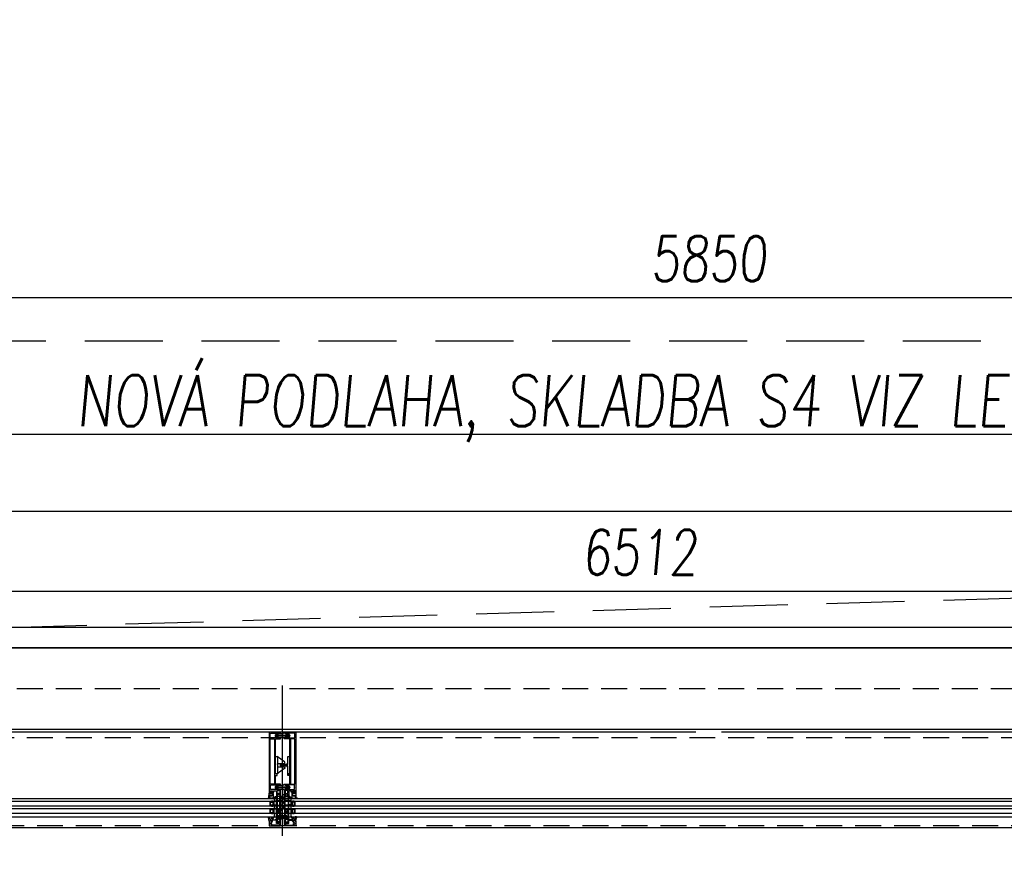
# Model space of a CAD drawing. Header units: millimetres. Extents: x 247761 to 294611, y 172579 to 236863.
# Tile 18 of 256: x 251901 to 254308, y 174538 to 176591. Entities that reach past the tile are written whole.
import ezdxf

# ---------------------------------------------------------------- set-up
doc = ezdxf.new("R2010")
doc.units = ezdxf.units.MM
doc.linetypes.add('ČÁRKOVANÁ', pattern=[19.05, 12.7, -6.35])
for name, color, linetype in [('FASÁDA DETAILNÍ', 4, 'Continuous'), ('KOTY', 7, 'Continuous'), ('KOTY 50', 7, 'Continuous'), ('NOVA', 240, 'Continuous'), ('TENKA', 4, 'Continuous')]:
    doc.layers.add(name, color=color, linetype=linetype)
doc.layers.add('PLOCHY K PRONÁJMU', color=200, linetype='Continuous', plot=False)
doc.layers.add('PLOCHY_MISTNOSTI', color=180, linetype='Continuous', plot=False)
doc.styles.add('CS-ROMANS', font='romans.shx', dxfattribs={"width": 0.75, "oblique": 5})
doc.dimstyles.new('A_KÓTA_50', dxfattribs={"dimtxt": 110, "dimasz": 2, "dimexe": 100, "dimexo": 1500, "dimgap": 40, "dimtad": 1, "dimrnd": 1, "dimdsep": 46, "dimtxsty": 'CS-ROMANS', "dimblk": 'KOT_CARA20', "dimcen": 45, "dimse1": 1, "dimse2": 1, "dimclrd": 256, "dimclre": 256, "dimclrt": 256, "dimadec": 0, "dimazin": 0, "dimtfac": 1, "dimtix": 1, "dimtmove": 2, "dimatfit": 3, "dimldrblk": 'OBLIQUE', "dimfxl": 0, "dimtolj": 1, "dimarcsym": 0})

# ---------------------------------------------------------------- blocks, each defined once
blk = doc.blocks.new('244748_a')
blk.add_lwpolyline([(8.3, -1.7, 0.082248), (6.3, -0.9, -1.09695), (6.9, -0.1, -0.315353), (11.3, -5.2, -0.480529), (10.9, -5.6), (4.3, -5.6), (4.1, -5.5), (-16.5, -5.5), (-16.7, -5.6), (-20.4, -5.6, 0.574019), (-21.9, -4.8), (-23, -5.4, 0.524827), (-23, -5.9), (-21.9, -6.5, 0.574021), (-20.4, -5.7), (-16.7, -5.7), (-16.5, -5.9), (4.1, -5.9), (4.3, -5.7), (10.9, -5.7, -0.480529), (11.3, -6.1, -0.326229), (6.9, -11.1, -1.09695), (6.3, -10.3, 0.081457), (8.3, -9.6, 0.599203), (7.5, -8.1), (5.5, -8.1, 0.198965), (5.2, -8.2), (2.2, -11.2), (0.9, -12, -0.738038), (0.5, -11.6), (0.9, -11, 1), (0.3, -10.7), (0, -11.3), (-1, -11.3, 0.619205), (-1.4, -12.1), (-1.3, -12.4, -0.808139), (-2, -13), (-3.6, -11.4, 0.198906), (-4.3, -11.2), (-15, -11.2, -0.198936), (-16.8, -10.4), (-19, -8.2, 0.198942), (-19.3, -8.1), (-20.7, -8.1, 0.500217), (-21.1, -8.7, 0.122037), (-18.5, -10.3, -1.093735), (-19.1, -11.1, -0.240768), (-23.7, -6.1, -0.106226), (-23.7, -5.2, -0.256232), (-19, -0.1, -1.093735), (-18.4, -0.9, 0.116856), (-21.1, -2.6, 0.500217), (-20.7, -3.3), (-19.3, -3.3, 0.198942), (-19, -3.1), (-16.8, -0.9, -0.198936), (-15, -0.2), (-4.3, -0.2, 0.198907), (-3.6, 0.1), (-2, 1.7, -0.808139), (-1.3, 1.1), (-1.4, 0.8, 0.619205), (-1, 0), (0, 0), (0.3, -0.6, 1), (0.9, -0.3), (0.5, 0.3, -0.738038), (0.9, 0.7), (2.2, -0.2), (5.2, -3.1, 0.198965), (5.5, -3.3), (7.5, -3.3, 0.599203)], format="xyb", close=True)
blk = doc.blocks.new('236134_0100_s_v')
for points in [[(22.8, -23), (22.8, -5), (42, -5, 0.414214), (43, -4), (43, -1, 0.414214), (42, 0), (1, 0, 0.414214), (0, -1), (0, -4, 0.414214), (1, -5), (20.2, -5), (20.2, -23)], [(15, -5, -0.414214), (19, -9), (19, -16.6, 0.165764), (19.5, -23), (23.5, -23, 0.165764), (24, -16.6), (24, -9, -0.414214), (28, -5)]]:
    blk.add_lwpolyline(points, format="xyb")
blk = doc.blocks.new('236134_0200_s_v')
blk.add_lwpolyline([(42, 5), (1, 5, 0.414214), (0, 4), (0, 1, 0.414214), (1, 0), (42, 0, 0.414214), (43, 1), (43, 4, 0.414214)], format="xyb", close=True)
for points in [[(19.6, 5, -0.41166), (17.6, 7), (17.4, 22.2, 0.344217), (17.1, 22.7), (16, 23), (14, 23, 0.240828), (13.2, 22.6), (0.2, 4.6)], [(23.4, 5, 0.41166), (25.4, 7), (25.6, 22.2, -0.344217), (25.9, 22.7), (27, 23), (29, 23, -0.240828), (29.8, 22.6), (42.8, 4.6)]]:
    blk.add_lwpolyline(points, format="xyb")
blk = doc.blocks.new('284336')
for points in [[(-0.7, -9.6), (-10, -9.6, 0.414511), (-10.5, -10.1), (-10.5, -15.5, -1), (-11.7, -15.5), (-11.7, -9.6), (-12.7, -8.9, -0.668884), (-12.6, -8.2), (-12, -8, 0.766384), (-12, -7.2), (-12.6, -7, -0.76831), (-12.6, -6.2), (-12, -6, 0.766384), (-12, -5.2), (-12.6, -5, -0.76831), (-12.6, -4.2), (-12, -4, 0.766384), (-12, -3.2), (-12.6, -3, -0.877523), (-12.5, -2.2), (-12.1, -2.2, 0.698129), (-11.8, -1.5, -0.220231), (-12.9, 0.8), (-12.9, 3.5, -0.157143), (-12.8, 3.7), (-12.7, 3.4, -0.067482), (-12.5, 2.5, 0.393136), (-8.7, -1), (-6.1, -1, -0.414214), (-5.6, -1.5), (-5.6, -2.2, -0.267949), (-5.9, -2.6), (-6.4, -2.9, 0.267949), (-6.6, -3.4), (-6.6, -5.8, 0.267949), (-6.4, -6.3), (-5.9, -6.6, -0.267949), (-5.6, -7), (-5.6, -8.1, 0.414215), (-5.1, -8.6), (-0.4, -8.6), (-0.4, -9.3, -0.414212), (-0.7, -9.6)], [(-0.4, 0), (-0.4, -2, 0.990243), (-0.4, -3), (0.9, -3, 0.414214), (1.2, -2.7), (1.2, -2.6, -0.668123), (1.7, -2.4), (2.7, -3.4, -0.199004), (2.9, -3.8), (2.9, -5.4, -0.199038), (2.7, -5.8), (1.7, -6.8, -0.668191), (1.2, -6.6), (1.2, -6.5, 0.414214), (0.9, -6.2), (-0.4, -6.2, 0.990269), (-0.4, -7.2), (-0.4, -8.6), (-5.1, -8.6, -0.414215), (-5.6, -8.1), (-5.6, -7, 0.267949), (-5.8, -6.6), (-6.3, -6.3, -0.267949), (-6.6, -5.8), (-6.6, -3.4, -0.267949), (-6.3, -3), (-5.8, -2.7, 0.267949), (-5.6, -2.2), (-5.6, -1.5, 0.414214), (-6.1, -1), (-8.7, -1, -0.393156), (-12.5, 2.5, 0.067572), (-12.7, 3.4), (-12.8, 3.7, -0.637545), (-12.1, 3.5), (-11.9, 2.5, 0.344315), (-10.1, 0.9), (0, 0.4, -0.406913), (0.4, 0), (-0.4, 0)], [(1.7, -4.3, 0.414235), (1.2, -3.8), (-0.7, -3.8, 0.414214), (-1.2, -4.3), (-1.2, -4.9, 0.414214), (-0.7, -5.4), (1.2, -5.4, 0.414235), (1.7, -4.9), (1.7, -4.3)]]:
    blk.add_lwpolyline(points, format="xyb", close=True)
blk = doc.blocks.new('433270')
blk.add_lwpolyline([(1, 0, 0.414364), (0, -1), (0, -1.4, 0.255924), (0.2, -1.8, -0.547723), (0.2, -3.2, 0.255924), (0, -3.6), (0, -14.6, 0.414214), (0.3, -14.9), (1.2, -14.9, 0.414214), (1.7, -14.4), (1.7, -10.3, -0.414214), (2, -10), (6, -10, 0.414248), (7, -9), (7, -7.7, 0.414179), (6.5, -7.2), (5.7, -7.2, 0.414232), (5.4, -7.5), (5.4, -8.2, -0.414198), (5.1, -8.5), (2.8, -8.5, -0.414204), (1.8, -7.5), (1.8, -4.5, -0.147432), (2, -3.9, 0.147461), (2.4, -2.5), (2.4, -2.3, -0.414214), (2.9, -1.8), (21.9, -1.8, -0.668178), (22.2, -2.7), (22.2, -2.7, 1), (21.6, -3.3), (21.5, -3.4, 0.198912), (21.4, -3.7), (21.4, -4, 0.414214), (22.1, -4.7), (22.4, -4.7, 0.576988), (22.6, -4.3, -0.311246), (24.6, -4.3, 0.576988), (24.8, -4.7), (25.3, -4.7, -0.260065), (25.3, -6.6), (24.8, -6.6, 0.576988), (24.6, -7.1, -0.311246), (22.6, -7.1, 0.576988), (22.4, -6.6), (22.1, -6.6, 0.414214), (21.4, -7.3), (21.4, -7.6, 0.267949), (21.6, -8), (21.9, -8.2, -0.637047), (21.7, -10), (19.8, -10.7, 0.315299), (19.5, -11.2), (19.5, -11.5, 0.520567), (20.2, -12), (22.8, -11, -0.520567), (23.5, -11.5), (23.5, -12.5, 0.414062), (24, -13), (25, -13, 0.414186), (25.5, -12.5), (25.5, -11.5, -0.414182), (26, -11), (27, -11, 0.414214), (27.5, -10.5), (27.5, -0.5, 0.414214), (27, 0), (1, 0)], format="xyb", close=True)
blk = doc.blocks.new('284325')
for points in [[(0.8, -5.2, -0.560316), (0.9, -4.7), (1.9, -4.4, 0.3153), (2.1, -4.1), (2.1, -1.9, 0.451558), (1.8, -1.6), (0.9, -1.7, -0.399586), (0.6, -1.5), (0.3, -0.1, -0.415977), (0.5, 0.3, 0.024107), (6.1, 1.2, 0.076636), (9, 2.3, -0.577615), (10.8, 1.3), (10, 1.4, 0.283171), (9.1, 0.9, -0.168429), (7.1, -0.7), (5.9, -1.2, 0.315302), (5.2, -2.1), (5.2, -4.2, 0.269719), (6.8, -6.8, -0.194797), (10.2, -11.5, -0.342663), (9.2, -11.2, 0.119207), (5.4, -7.6, 0.578571), (3.6, -8.6), (3.6, -11.8, 0.176415), (6.2, -18.7, -1), (5.2, -19.5, -0.176415), (2.4, -11.8), (2.4, -8.9, 0.208286), (0.8, -5.2)], [(9, -6.7), (10.3, -8.8, -0.134555), (10.8, -10.6, -0.339795), (10.2, -11.5, 0.194788), (6.8, -6.8, -0.269736), (5.2, -4.2), (5.2, -2.1, -0.315302), (5.9, -1.2), (7.1, -0.7, 0.168429), (9.1, 0.9, -0.283167), (10, 1.4), (10.8, 1.3), (10.8, -0.7, -0.070852), (10.7, -1.3), (9.9, -3.9, -0.241839), (9.1, -4.8), (7.9, -5.2, 0.836024), (8.1, -6.2), (8.1, -6.2, -0.255349), (9, -6.7)]]:
    blk.add_lwpolyline(points, format="xyb", close=True)
blk = doc.blocks.new('288126')
for points in [[(-16.5, 0), (16.5, 0)], [(-21.4, -6.3), (-17.8, -3.7)], [(-14.7, -4.5), (-19.9, -8.3)], [(-17, -2.1), (-17, -0.5)], [(-8.8, -4.3), (-14.1, -4.3)], [(-11, -6.3), (-8.7, -4.7)], [(-4.3, -4.5), (-9.5, -8.3)], [(1.8, -4.3), (-3.7, -4.3)], [(-0.4, -6.4), (1.9, -4.7)], [(6.3, -4.5), (1.1, -8.4)], [(12.2, -4.3), (6.9, -4.3)], [(10, -6.4), (12.3, -4.7)], [(16.6, -4.6), (11.5, -8.4)], [(17, -0.5), (17, -3.8)]]:
    blk.add_lwpolyline(points)
for centre, radius, start, end in [((16.5, -0.5), 0.5, 0, 90), ((-20.6, -7.3), 1.25, 126.7059, 306.7059), ((-16.5, -0.5), 0.5, 90, 180), ((-10.2, -7.3), 1.25, 126.7059, 306.7059), ((0.4, -7.4), 1.25, 126.7059, 306.7059), ((10.8, -7.4), 1.25, 126.7059, 306.7059), ((16, -3.8), 1, 306.7059, 0)]:
    blk.add_arc(centre, radius, start, end)
at = {"extrusion": (0, 0, -1)}
for centre, radius, start, end in [((19, -2.1), 2, 180, 233.2941), ((14.1, -5.3), 1, 53.2941, 90), ((8.8, -4.5), 0.2, 90, 233.2941), ((3.7, -5.3), 1, 53.2941, 90), ((-1.8, -4.5), 0.2, 90, 233.2941), ((-6.9, -5.3), 1, 53.2941, 90), ((-12.2, -4.5), 0.2, 90, 233.2941)]:
    blk.add_arc(centre, radius, start, end, dxfattribs=at)
blk = doc.blocks.new('246426')
for points in [[(-1.8, 0.6), (-2.9, -0.4, 0.198926), (-3.2, -1.1), (-3.2, -2.3, 0.198926), (-2.9, -3), (-1.8, -4, 0.637051), (-1.5, -3.9), (-1.5, -3.4), (-0.3, -3.4, -0.41484), (0, -3.7), (0, -5.2, 0.414232), (0.5, -5.7), (2.1, -5.7, 0.071862), (2.2, -5.7, 0.157876), (3.7, -4.6, 0.360336), (3.5, 2.4, 0.964062), (2.5, 1.5, -0.403385), (2.3, -4.3, -0.190964), (2.1, -4.4), (1.7, -4.4, -0.414214), (1.2, -3.9), (1.2, 1.3, 0.414201), (0.2, 2.3), (0, 2.3), (0, 0.3, -0.414214), (-0.3, 0), (-1.5, 0), (-1.5, 0.5, 0.637051), (-1.8, 0.6)], [(-2.3, -1.4, -0.414214), (-1.9, -1), (-0.4, -1, -0.414214), (0, -1.4), (0, -2, -0.414214), (-0.4, -2.4), (-1.9, -2.4, -0.414214), (-2.3, -2), (-2.3, -1.4)]]:
    blk.add_lwpolyline(points, format="xyb", close=True)
blk = doc.blocks.new('A$C69D17D4D')
at = {"layer": 'FASÁDA DETAILNÍ'}
for p, q in [((-22101, 1224.1), (-22101, 1592.3)), ((-21090.5, 1478), (-23927.5, 1478)), ((-18190.5, 1478), (-21027.5, 1478)), ((-19125.9, 1315), (-23938.5, 1315)), ((-23938.5, 1309), (-21038.5, 1309)), ((-22121.5, 1315), (-22121.5, 1309)), ((-22080.5, 1315), (-22080.5, 1309)), ((-21038.5, 1309), (-19133.4, 1309)), ((-21038.5, 1297), (-23938.5, 1297)), ((-23938.5, 1291), (-21079.5, 1291)), ((-21038.5, 1279), (-23938.5, 1279)), ((-22121.5, 1297), (-22121.5, 1291)), ((-22121.5, 1279), (-22121.5, 1271)), ((-22116, 1297), (-22116, 1297)), ((-22116, 1291), (-22116, 1291)), ((-22080.5, 1297), (-22080.5, 1291)), ((-22080.5, 1279), (-22080.5, 1271)), ((-21079.5, 1291), (-19133.4, 1291)), ((-19133.4, 1297), (-21038.5, 1297)), ((-19133.4, 1279), (-21038.5, 1279)), ((-23938.5, 1271), (-21079.5, 1271)), ((-21079.5, 1271), (-19125.9, 1271))]:
    blk.add_line(p, q, dxfattribs=at)
for points in [[(1656, 1244), (-24924, 1244), (-24924, 24924), (1656, 24924)], [(1416, 1484), (-24684, 1484), (-24684, 24684), (1416, 24684)], [(1216, 1684), (-24484, 1684), (-24484, 24484), (1216, 24484)], [(-22131.5, 1308), (-22125.5, 1308), (-22123.5, 1306), (-22123.5, 1300), (-22125.5, 1298), (-22131.5, 1298), (-22131.5, 1302.5), (-22131, 1302.5), (-22131, 1303.5), (-22131.5, 1303.5)], [(-22130.5, 1299), (-22130.5, 1307), (-22125.9, 1307), (-22124.5, 1305.6), (-22124.5, 1300.6), (-22125.9, 1299)], [(-22070.5, 1308), (-22076.5, 1308), (-22078.5, 1306), (-22078.5, 1300), (-22076.5, 1298), (-22070.5, 1298), (-22070.5, 1302.5), (-22071, 1302.5), (-22071, 1303.5), (-22070.5, 1303.5)], [(-22071.5, 1299), (-22071.5, 1307), (-22076.1, 1307), (-22077.5, 1305.6), (-22077.5, 1300.6), (-22076.1, 1299)], [(-22131.5, 1290), (-22125.5, 1290), (-22123.5, 1288), (-22123.5, 1282), (-22125.5, 1280), (-22131.5, 1280), (-22131.5, 1284.5), (-22131, 1284.5), (-22131, 1285.5), (-22131.5, 1285.5)], [(-22130.5, 1281), (-22130.5, 1289), (-22125.9, 1289), (-22124.5, 1287.6), (-22124.5, 1282.6), (-22125.9, 1281)], [(-22070.5, 1290), (-22076.5, 1290), (-22078.5, 1288), (-22078.5, 1282), (-22076.5, 1280), (-22070.5, 1280), (-22070.5, 1284.5), (-22071, 1284.5), (-22071, 1285.5), (-22070.5, 1285.5)], [(-22071.5, 1281), (-22071.5, 1289), (-22076.1, 1289), (-22077.5, 1287.6), (-22077.5, 1282.6), (-22076.1, 1281)]]:
    blk.add_lwpolyline(points, close=True, dxfattribs=at)
at = {"layer": 'FASÁDA DETAILNÍ', "linetype": 'ČÁRKOVANÁ', "ltscale": 5}
blk.add_lwpolyline([(1651, 1249), (-24919, 1249), (-24919, 24919), (1651, 24919)], close=True, dxfattribs=at)
at = {"layer": 'FASÁDA DETAILNÍ', "color": 7, "linetype": 'ČÁRKOVANÁ', "ltscale": 5}
for points in [[(1436, 1464), (-24704, 1464), (-24704, 24704), (1436, 24704)], [(1316, 1584), (-24584, 1584), (-24584, 24584), (1316, 24584)]]:
    blk.add_lwpolyline(points, close=True, dxfattribs=at)
at = {"layer": 'FASÁDA DETAILNÍ'}
for points in [[(-22133.5, 1477), (-22133.5, 1328.5, 0.414214), (-22133, 1328), (-22131.7, 1328, 0.41422), (-22131.2, 1328.5), (-22131.2, 1329), (-22132.2, 1329), (-22132.2, 1333.5, -0.414214), (-22131.2, 1334.5), (-22126.5, 1334.5, -0.414214), (-22125.5, 1333.5), (-22125.5, 1329), (-22127.2, 1329), (-22127.2, 1328.5, 0.414201), (-22126.7, 1328), (-22124.7, 1328, 0.414214), (-22124.2, 1328.5), (-22124.2, 1330.6, -0.414214), (-22123.7, 1331.1), (-22121.9, 1331.1), (-22121.9, 1332.4), (-22123.1, 1332.4), (-22123.1, 1334.2, -0.414214), (-22122.8, 1334.5), (-22117.5, 1334.5, -0.414167), (-22116, 1333), (-22116, 1326), (-22116, 1321.9, 0.57735), (-22115.4, 1321.6), (-22114.5, 1322.1), (-22113, 1322.5, 0.488701), (-22112.9, 1322.9), (-22114.3, 1325.4), (-22114.3, 1325.8, -0.432566), (-22114.1, 1326), (-22107.8, 1326, -0.548397), (-22107.6, 1325.7), (-22108.7, 1323.3, 0.425336), (-22108.6, 1323.1), (-22106.5, 1322.3, 0.531563), (-22106, 1322.6), (-22106, 1324.7, 0.231306), (-22106.1, 1324.9, -0.306185), (-22106.2, 1325.2), (-22106, 1326), (-22106, 1336.5, 0.414214), (-22107, 1337.5), (-22107.5, 1337.5), (-22107.5, 1336.7), (-22109, 1336.7), (-22110.1, 1337.4, 0.13165), (-22110.6, 1337.5), (-22129, 1337.5, -0.414214), (-22130.5, 1339), (-22130.5, 1342.5, -0.399985), (-22130.5, 1343.5), (-22130.5, 1347.2, -0.414214), (-22129, 1348.7), (-22110.6, 1348.7, 0.13165), (-22110.1, 1348.8), (-22109, 1349.5), (-22107.5, 1349.5), (-22107.5, 1348.7), (-22107, 1348.7, 0.414214), (-22106, 1349.7), (-22106, 1350.2, 0.414214), (-22106.5, 1350.7), (-22118.1, 1350.7, -0.414214), (-22118.6, 1351.2), (-22118.6, 1358.6, -0.399985), (-22118.6, 1359.6), (-22118.6, 1371.2, -0.414214), (-22118.1, 1371.7), (-22114.5, 1371.7, 0.414214), (-22114, 1372.2), (-22114, 1375.2, 0.414214), (-22114.5, 1375.7), (-22118.1, 1375.7, -0.414214), (-22118.6, 1376.2), (-22118.6, 1383.5, -0.38324), (-22118.6, 1384.5), (-22118.6, 1410, -0.38324), (-22118.6, 1411), (-22118.6, 1426.5, -0.38324), (-22118.6, 1427.5), (-22118.6, 1453, -0.38324), (-22118.6, 1454), (-22118.6, 1461.3, -0.414214), (-22118.1, 1461.8), (-22106.5, 1461.8, 0.414214), (-22106, 1462.3), (-22106, 1462.8, 0.414214), (-22107, 1463.8), (-22107.5, 1463.8), (-22107.5, 1463), (-22109, 1463), (-22110.2, 1463.7, 0.116937), (-22110.7, 1463.8), (-22129.5, 1463.8, -0.414232), (-22131, 1465.3), (-22131, 1469, -0.399985), (-22131, 1470), (-22131, 1473.5, -0.414232), (-22129.5, 1475), (-22110.7, 1475, 0.116937), (-22110.2, 1475.1), (-22109, 1475.8), (-22107.5, 1475.8), (-22107.5, 1475), (-22107, 1475, 0.414214), (-22106, 1476), (-22106, 1477, 0.414214), (-22107, 1478), (-22132.5, 1478, 0.414214), (-22133.5, 1477)], [(-22068.5, 1477), (-22068.5, 1328.5, -0.414214), (-22069, 1328), (-22070.3, 1328, -0.41422), (-22070.8, 1328.5), (-22070.8, 1329), (-22069.8, 1329), (-22069.8, 1333.5, 0.414214), (-22070.8, 1334.5), (-22075.5, 1334.5, 0.414214), (-22076.5, 1333.5), (-22076.5, 1329), (-22074.8, 1329), (-22074.8, 1328.5, -0.414201), (-22075.3, 1328), (-22077.3, 1328, -0.414214), (-22077.8, 1328.5), (-22077.8, 1330.6, 0.414214), (-22078.3, 1331.1), (-22080.1, 1331.1), (-22080.1, 1332.4), (-22078.9, 1332.4), (-22078.9, 1334.2, 0.414214), (-22079.2, 1334.5), (-22084.5, 1334.5, 0.414167), (-22086, 1333), (-22086, 1326), (-22086, 1321.9, -0.57735), (-22086.6, 1321.6), (-22087.5, 1322.1), (-22089, 1322.5, -0.488701), (-22089.1, 1322.9), (-22087.7, 1325.4), (-22087.7, 1325.8, 0.432566), (-22087.9, 1326), (-22094.2, 1326, 0.548397), (-22094.4, 1325.7), (-22093.3, 1323.3, -0.425336), (-22093.4, 1323.1), (-22095.5, 1322.3, -0.531563), (-22096, 1322.6), (-22096, 1324.7, -0.231306), (-22095.9, 1324.9, 0.306185), (-22095.8, 1325.2), (-22096, 1326), (-22096, 1336.5, -0.414214), (-22095, 1337.5), (-22094.5, 1337.5), (-22094.5, 1336.7), (-22093, 1336.7), (-22091.9, 1337.4, -0.13165), (-22091.4, 1337.5), (-22073, 1337.5, 0.414214), (-22071.5, 1339), (-22071.5, 1342.5, 0.399985), (-22071.5, 1343.5), (-22071.5, 1347.2, 0.414214), (-22073, 1348.7), (-22091.4, 1348.7, -0.13165), (-22091.9, 1348.8), (-22093, 1349.5), (-22094.5, 1349.5), (-22094.5, 1348.7), (-22095, 1348.7, -0.414214), (-22096, 1349.7), (-22096, 1350.2, -0.414214), (-22095.5, 1350.7), (-22083.9, 1350.7, 0.414214), (-22083.4, 1351.2), (-22083.4, 1358.6, 0.399985), (-22083.4, 1359.6), (-22083.4, 1371.2, 0.414214), (-22083.9, 1371.7), (-22087.5, 1371.7, -0.414214), (-22088, 1372.2), (-22088, 1375.2, -0.414214), (-22087.5, 1375.7), (-22083.9, 1375.7, 0.414214), (-22083.4, 1376.2), (-22083.4, 1383.5, 0.38324), (-22083.4, 1384.5), (-22083.4, 1410, 0.38324), (-22083.4, 1411), (-22083.4, 1426.5, 0.38324), (-22083.4, 1427.5), (-22083.4, 1453, 0.38324), (-22083.4, 1454), (-22083.4, 1461.3, 0.414214), (-22083.9, 1461.8), (-22095.5, 1461.8, -0.414214), (-22096, 1462.3), (-22096, 1462.8, -0.414214), (-22095, 1463.8), (-22094.5, 1463.8), (-22094.5, 1463), (-22093, 1463), (-22091.8, 1463.7, -0.116937), (-22091.3, 1463.8), (-22072.5, 1463.8, 0.414232), (-22071, 1465.3), (-22071, 1469, 0.399985), (-22071, 1470), (-22071, 1473.5, 0.414232), (-22072.5, 1475), (-22091.3, 1475, -0.116937), (-22091.8, 1475.1), (-22093, 1475.8), (-22094.5, 1475.8), (-22094.5, 1475), (-22095, 1475, -0.414214), (-22096, 1476), (-22096, 1477, -0.414214), (-22095, 1478), (-22069.5, 1478, -0.414214), (-22068.5, 1477)], [(-22131.4, 1351.2), (-22131.4, 1461.3, -0.414214), (-22130.9, 1461.8), (-22121.2, 1461.8, -0.414214), (-22120.7, 1461.3), (-22120.7, 1351.2, -0.414214), (-22121.2, 1350.7), (-22130.9, 1350.7, -0.414214), (-22131.4, 1351.2)], [(-22070.6, 1351.2), (-22070.6, 1461.3, 0.414214), (-22071.1, 1461.8), (-22080.8, 1461.8, 0.414214), (-22081.3, 1461.3), (-22081.3, 1351.2, 0.414214), (-22080.8, 1350.7), (-22071.1, 1350.7, 0.414214), (-22070.6, 1351.2)], [(-22106, 1321.7), (-22106, 1309.7), (-22106, 1287.8, -0.305837), (-22106.3, 1287.4), (-22108.6, 1286.5, 0.425336), (-22108.7, 1286.2), (-22108, 1284.6, -0.543753), (-22108.7, 1283.5), (-22113.6, 1283.5, -0.578182), (-22114.1, 1284.4), (-22112.8, 1286.6, 0.488505), (-22113, 1287), (-22114.5, 1287.5), (-22115.8, 1288.2, -0.282478), (-22116, 1288.5), (-22116, 1289, 1.447009), (-22116.1, 1289.3), (-22119.1, 1289.3, -1), (-22119.1, 1290.1), (-22116.1, 1290.1, 1.447009), (-22116, 1290.5), (-22116, 1299, 1.447009), (-22116.1, 1299.3), (-22119.1, 1299.3, -1), (-22119.1, 1300.1), (-22116.1, 1300.1, 1.447009), (-22116, 1300.5), (-22116, 1309, 1.447009), (-22116.1, 1309.3), (-22119.1, 1309.3, -1), (-22119.1, 1310.1), (-22116.1, 1310.1, 1.447009), (-22116, 1310.5), (-22116, 1319, 1.447009), (-22116.1, 1319.4), (-22119.1, 1319.4, -1), (-22119.1, 1320.2), (-22116.1, 1320.2, 1.447009), (-22116, 1320.5), (-22116, 1321, -0.282478), (-22115.8, 1321.3), (-22114.5, 1322), (-22113, 1322.5, 0.488505), (-22112.8, 1322.9), (-22114.1, 1325.1, -0.578182), (-22113.6, 1326), (-22108.7, 1326, -0.543753), (-22108, 1324.9), (-22108.7, 1323.3, 0.425336), (-22108.6, 1323), (-22106.3, 1322.1, -0.305837), (-22106, 1321.7)], [(-22108.1, 1335.3, -0.414214), (-22107.6, 1334.8), (-22107.6, 1328.3, -0.414214), (-22108.1, 1327.8), (-22113.8, 1327.8, -0.414214), (-22114.3, 1328.3), (-22114.3, 1334.8, -0.414214), (-22113.8, 1335.3), (-22108.1, 1335.3)], [(-22096, 1321.7), (-22096, 1309.7), (-22096, 1287.8, 0.305837), (-22095.7, 1287.4), (-22093.4, 1286.5, -0.425336), (-22093.3, 1286.2), (-22094, 1284.6, 0.543753), (-22093.3, 1283.5), (-22088.4, 1283.5, 0.578182), (-22087.9, 1284.4), (-22089.2, 1286.6, -0.488505), (-22089, 1287), (-22087.5, 1287.5), (-22086.2, 1288.2, 0.282478), (-22086, 1288.5), (-22086, 1289, -1.447009), (-22085.9, 1289.3), (-22082.9, 1289.3, 1), (-22082.9, 1290.1), (-22085.9, 1290.1, -1.447009), (-22086, 1290.5), (-22086, 1299, -1.447009), (-22085.9, 1299.3), (-22082.9, 1299.3, 1), (-22082.9, 1300.1), (-22085.9, 1300.1, -1.447009), (-22086, 1300.5), (-22086, 1309, -1.447009), (-22085.9, 1309.3), (-22082.9, 1309.3, 1), (-22082.9, 1310.1), (-22085.9, 1310.1, -1.447009), (-22086, 1310.5), (-22086, 1319, -1.447009), (-22085.9, 1319.4), (-22082.9, 1319.4, 1), (-22082.9, 1320.2), (-22085.9, 1320.2, -1.447009), (-22086, 1320.5), (-22086, 1321, 0.282478), (-22086.2, 1321.3), (-22087.5, 1322), (-22089, 1322.5, -0.488505), (-22089.2, 1322.9), (-22087.9, 1325.1, 0.578182), (-22088.4, 1326), (-22093.3, 1326, 0.543753), (-22094, 1324.9), (-22093.3, 1323.3, -0.425336), (-22093.4, 1323), (-22095.7, 1322.1, 0.305837), (-22096, 1321.7)], [(-22093.9, 1335.3, 0.414214), (-22094.4, 1334.8), (-22094.4, 1328.3, 0.414214), (-22093.9, 1327.8), (-22088.2, 1327.8, 0.414214), (-22087.7, 1328.3), (-22087.7, 1334.8, 0.414214), (-22088.2, 1335.3), (-22093.9, 1335.3)], [(-22107.6, 1312), (-22107.6, 1319, 0.324916), (-22108.6, 1320.4), (-22109.5, 1320.7, 0.176429), (-22111.5, 1320.6), (-22113.5, 1319.8, 0.305619), (-22114.4, 1318.4), (-22114.4, 1312, 0.414218), (-22113.4, 1311), (-22108.6, 1311, 0.414218), (-22107.6, 1312)], [(-22107.6, 1300.7), (-22107.6, 1308.7, 0.414214), (-22108.6, 1309.7), (-22113.4, 1309.7, 0.414214), (-22114.4, 1308.7), (-22114.4, 1300.7, 0.414214), (-22113.4, 1299.7), (-22108.6, 1299.7, 0.414214), (-22107.6, 1300.7)], [(-22094.4, 1312), (-22094.4, 1319, -0.324916), (-22093.4, 1320.4), (-22092.5, 1320.7, -0.176429), (-22090.5, 1320.6), (-22088.5, 1319.8, -0.305619), (-22087.6, 1318.4), (-22087.6, 1312, -0.414218), (-22088.6, 1311), (-22093.4, 1311, -0.414218), (-22094.4, 1312)], [(-22094.4, 1300.7), (-22094.4, 1308.7, -0.414214), (-22093.4, 1309.7), (-22088.6, 1309.7, -0.414214), (-22087.6, 1308.7), (-22087.6, 1300.7, -0.414214), (-22088.6, 1299.7), (-22093.4, 1299.7, -0.414214), (-22094.4, 1300.7)], [(-22106, 1283.5), (-22106, 1272.5, -0.414426), (-22106.5, 1272), (-22107, 1272), (-22107, 1273), (-22108.5, 1273, 0.414214), (-22109.5, 1272), (-22109.5, 1270.5, 0.399985), (-22109.5, 1269.5), (-22109.5, 1268, 0.414214), (-22108.5, 1267), (-22107, 1267), (-22107, 1268), (-22106.5, 1268, -0.414456), (-22106, 1267.5), (-22106, 1266.2, -0.413971), (-22106.3, 1265.9), (-22107.5, 1265.9, 0.414214), (-22107.8, 1265.6), (-22107.8, 1262.6), (-22108.8, 1262.6, -0.414214), (-22109.3, 1263.1), (-22109.3, 1265, 0.414214), (-22109.8, 1265.5), (-22113.3, 1265.5, 0.414206), (-22114.3, 1264.5), (-22114.3, 1256.2, 0.414206), (-22113.8, 1255.7), (-22111.9, 1255.7, 0.414219), (-22111.4, 1256.2), (-22111.4, 1257, -0.414214), (-22110.9, 1257.5), (-22110.4, 1257.5, -0.414214), (-22109.9, 1257), (-22109.9, 1255.2, -0.414214), (-22110.9, 1254.2), (-22115, 1254.2, -0.414214), (-22116, 1255.2), (-22116, 1283.5), (-22116, 1287.6, -0.57735), (-22115.4, 1287.9), (-22114.5, 1287.4), (-22113, 1287, -0.488701), (-22112.9, 1286.6), (-22114.3, 1284.1), (-22114.3, 1283.7, 0.432566), (-22114.1, 1283.5), (-22107.8, 1283.5, 0.548397), (-22107.6, 1283.8), (-22108.7, 1286.2, -0.425336), (-22108.6, 1286.4), (-22106.5, 1287.2, -0.531563), (-22106, 1286.9), (-22106, 1284.8, -0.231306), (-22106.1, 1284.6, 0.306185), (-22106.2, 1284.3), (-22106, 1283.5)], [(-22107.6, 1290.5), (-22107.6, 1297.4, 0.414218), (-22108.6, 1298.4), (-22113.4, 1298.4, 0.414218), (-22114.4, 1297.4), (-22114.4, 1291.1, 0.305619), (-22113.5, 1289.7), (-22111.5, 1288.9, 0.176429), (-22109.5, 1288.8), (-22108.6, 1289.1, 0.324916), (-22107.6, 1290.5)], [(-22114.3, 1281.3), (-22114.3, 1267.6, 0.414214), (-22113.8, 1267.1), (-22111.6, 1267.1, 0.414214), (-22111.1, 1267.6), (-22111.1, 1272.6, -0.411139), (-22109.1, 1274.6), (-22108.1, 1274.6, 0.414214), (-22107.6, 1275.1), (-22107.6, 1281.3, 0.414214), (-22108.1, 1281.8), (-22113.8, 1281.8, 0.414214), (-22114.3, 1281.3)], [(-22096, 1283.5), (-22096, 1272.5, 0.414426), (-22095.5, 1272), (-22095, 1272), (-22095, 1273), (-22093.5, 1273, -0.414214), (-22092.5, 1272), (-22092.5, 1270.5, -0.399985), (-22092.5, 1269.5), (-22092.5, 1268, -0.414214), (-22093.5, 1267), (-22095, 1267), (-22095, 1268), (-22095.5, 1268, 0.414456), (-22096, 1267.5), (-22096, 1266.2, 0.413971), (-22095.7, 1265.9), (-22094.5, 1265.9, -0.414214), (-22094.2, 1265.6), (-22094.2, 1262.6), (-22093.2, 1262.6, 0.414214), (-22092.7, 1263.1), (-22092.7, 1265, -0.414214), (-22092.2, 1265.5), (-22088.7, 1265.5, -0.414206), (-22087.7, 1264.5), (-22087.7, 1256.2, -0.414206), (-22088.2, 1255.7), (-22090.1, 1255.7, -0.414219), (-22090.6, 1256.2), (-22090.6, 1257, 0.414214), (-22091.1, 1257.5), (-22091.6, 1257.5, 0.414214), (-22092.1, 1257), (-22092.1, 1255.2, 0.414214), (-22091.1, 1254.2), (-22087, 1254.2, 0.414214), (-22086, 1255.2), (-22086, 1283.5), (-22086, 1287.6, 0.57735), (-22086.6, 1287.9), (-22087.5, 1287.4), (-22089, 1287, 0.488701), (-22089.1, 1286.6), (-22087.7, 1284.1), (-22087.7, 1283.7, -0.432566), (-22087.9, 1283.5), (-22094.2, 1283.5, -0.548397), (-22094.4, 1283.8), (-22093.3, 1286.2, 0.425336), (-22093.4, 1286.4), (-22095.5, 1287.2, 0.531563), (-22096, 1286.9), (-22096, 1284.8, 0.231306), (-22095.9, 1284.6, -0.306185), (-22095.8, 1284.3), (-22096, 1283.5)], [(-22094.4, 1290.5), (-22094.4, 1297.4, -0.414218), (-22093.4, 1298.4), (-22088.6, 1298.4, -0.414218), (-22087.6, 1297.4), (-22087.6, 1291.1, -0.305619), (-22088.5, 1289.7), (-22090.5, 1288.9, -0.176429), (-22092.5, 1288.8), (-22093.4, 1289.1, -0.324916), (-22094.4, 1290.5)], [(-22087.7, 1281.3), (-22087.7, 1267.6, -0.414214), (-22088.2, 1267.1), (-22090.4, 1267.1, -0.414214), (-22090.9, 1267.6), (-22090.9, 1272.6, 0.411139), (-22092.9, 1274.6), (-22093.9, 1274.6, -0.414214), (-22094.4, 1275.1), (-22094.4, 1281.3, -0.414214), (-22093.9, 1281.8), (-22088.2, 1281.8, -0.414214), (-22087.7, 1281.3)]]:
    blk.add_lwpolyline(points, format="xyb", close=True, dxfattribs=at)
for centre, radius, start, end in [((-22129.4, 1308.5), 0.596, 303.0366, 56.9634), ((-22129.1, 1308.5), 0.596, 303.0366, 56.9634), ((-22128.8, 1308.5), 0.596, 303.0366, 56.9634), ((-22128.5, 1308.5), 0.596, 303.0366, 56.9634), ((-22128.2, 1308.5), 0.596, 303.0366, 56.9634), ((-22127.9, 1308.5), 0.596, 303.0366, 56.9634), ((-22127.6, 1308.5), 0.596, 303.0366, 56.9634), ((-22127.3, 1308.5), 0.596, 303.0366, 56.9634), ((-22127, 1308.5), 0.596, 303.0366, 56.9634), ((-22126.7, 1308.5), 0.596, 303.0366, 56.9634), ((-22126.4, 1308.5), 0.596, 303.0366, 56.9634), ((-22126.1, 1308.5), 0.596, 303.0366, 56.9634), ((-22125.9, 1308.5), 0.596, 303.0366, 56.9634), ((-22125.8, 1308.4), 0.879, 313.9949, 46.4964), ((-22125.9, 1308.2), 1.26, 321.9656, 38.4996), ((-22126.1, 1308.1), 1.71, 327.2949, 32.6857), ((-22126.3, 1307.9), 2.25, 331.5273, 28.4028), ((-22126.7, 1307.8), 2.9, 335.3067, 25.2952), ((-22127.1, 1307.6), 3.55, 337.2938, 22.409), ((-22099.6, 1303), 22.7, 164.6728, 195.3272), ((-22102.4, 1303), 22.7, 344.6728, 15.3272), ((-22074.9, 1307.6), 3.55, 157.591, 202.7062), ((-22075.3, 1307.8), 2.9, 154.7048, 204.6933), ((-22075.7, 1307.9), 2.25, 151.5972, 208.4727), ((-22075.9, 1308.1), 1.71, 147.3143, 212.7051), ((-22076.1, 1308.2), 1.26, 141.5004, 218.0344), ((-22076.2, 1308.4), 0.879, 133.5036, 226.0051), ((-22076.1, 1308.5), 0.596, 123.0366, 236.9634), ((-22075.9, 1308.5), 0.596, 123.0366, 236.9634), ((-22075.6, 1308.5), 0.596, 123.0366, 236.9634), ((-22075.3, 1308.5), 0.596, 123.0366, 236.9634), ((-22075, 1308.5), 0.596, 123.0366, 236.9634), ((-22074.7, 1308.5), 0.596, 123.0366, 236.9634), ((-22074.4, 1308.5), 0.596, 123.0366, 236.9634), ((-22074.1, 1308.5), 0.596, 123.0366, 236.9634), ((-22073.8, 1308.5), 0.596, 123.0366, 236.9634), ((-22073.5, 1308.5), 0.596, 123.0366, 236.9634), ((-22073.2, 1308.5), 0.596, 123.0366, 236.9634), ((-22072.9, 1308.5), 0.596, 123.0366, 236.9634), ((-22072.6, 1308.5), 0.596, 123.0366, 236.9634), ((-22129.4, 1297.5), 0.596, 303.0366, 56.9634), ((-22129.4, 1290.5), 0.596, 303.0366, 56.9634), ((-22129.4, 1279.5), 0.596, 303.0366, 56.9634), ((-22129.1, 1297.5), 0.596, 303.0366, 56.9634), ((-22129.1, 1290.5), 0.596, 303.0366, 56.9634), ((-22129.1, 1279.5), 0.596, 303.0366, 56.9634), ((-22128.8, 1297.5), 0.596, 303.0366, 56.9634), ((-22128.8, 1290.5), 0.596, 303.0366, 56.9634), ((-22128.8, 1279.5), 0.596, 303.0366, 56.9634), ((-22128.5, 1297.5), 0.596, 303.0366, 56.9634), ((-22128.5, 1290.5), 0.596, 303.0366, 56.9634), ((-22128.5, 1279.5), 0.596, 303.0366, 56.9634), ((-22128.2, 1297.5), 0.596, 303.0366, 56.9634), ((-22128.2, 1290.5), 0.596, 303.0366, 56.9634), ((-22128.2, 1279.5), 0.596, 303.0366, 56.9634), ((-22127.9, 1297.5), 0.596, 303.0366, 56.9634), ((-22127.9, 1290.5), 0.596, 303.0366, 56.9634), ((-22127.9, 1279.5), 0.596, 303.0366, 56.9634), ((-22127.6, 1297.5), 0.596, 303.0366, 56.9634), ((-22127.6, 1290.5), 0.596, 303.0366, 56.9634), ((-22127.6, 1279.5), 0.596, 303.0366, 56.9634), ((-22127.3, 1297.5), 0.596, 303.0366, 56.9634), ((-22127.3, 1290.5), 0.596, 303.0366, 56.9634), ((-22127.3, 1279.5), 0.596, 303.0366, 56.9634), ((-22127, 1297.5), 0.596, 303.0366, 56.9634), ((-22127, 1290.5), 0.596, 303.0366, 56.9634), ((-22127, 1279.5), 0.596, 303.0366, 56.9634), ((-22126.7, 1297.5), 0.596, 303.0366, 56.9634), ((-22126.7, 1290.5), 0.596, 303.0366, 56.9634), ((-22126.7, 1279.5), 0.596, 303.0366, 56.9634), ((-22126.4, 1297.5), 0.596, 303.0366, 56.9634), ((-22126.4, 1290.5), 0.596, 303.0366, 56.9634), ((-22126.4, 1279.5), 0.596, 303.0366, 56.9634), ((-22126.1, 1297.5), 0.596, 303.0366, 56.9634), ((-22126.1, 1290.5), 0.596, 303.0366, 56.9634), ((-22126.1, 1279.5), 0.596, 303.0366, 56.9634), ((-22125.9, 1297.5), 0.596, 303.0366, 56.9634), ((-22125.9, 1290.5), 0.596, 303.0366, 56.9634), ((-22125.9, 1279.5), 0.596, 303.0366, 56.9634), ((-22125.8, 1297.6), 0.879, 313.5036, 46.0051), ((-22125.8, 1290.4), 0.879, 313.9949, 46.4964), ((-22125.8, 1279.6), 0.879, 313.5036, 46.0051), ((-22125.9, 1297.8), 1.26, 321.5004, 38.0344), ((-22125.9, 1290.2), 1.26, 321.9656, 38.4996), ((-22125.9, 1279.8), 1.26, 321.5004, 38.0344), ((-22126.1, 1297.9), 1.71, 327.3143, 32.7051), ((-22126.1, 1290.1), 1.71, 327.2949, 32.6857), ((-22126.1, 1279.9), 1.71, 327.3143, 32.7051), ((-22126.3, 1298.1), 2.25, 331.5972, 28.4727), ((-22126.3, 1289.9), 2.25, 331.5273, 28.4028), ((-22126.3, 1280.1), 2.25, 331.5972, 28.4727), ((-22126.7, 1298.2), 2.9, 334.7048, 24.6933), ((-22126.7, 1289.8), 2.9, 335.3067, 25.2952), ((-22126.7, 1280.2), 2.9, 334.7048, 24.6933), ((-22127.1, 1298.4), 3.55, 337.591, 22.7062), ((-22127.1, 1289.6), 3.55, 337.2938, 22.409), ((-22127.1, 1280.4), 3.55, 337.591, 22.7062), ((-22099.6, 1285), 22.7, 164.6728, 195.3272), ((-22102.4, 1285), 22.7, 344.6728, 15.3272), ((-22074.9, 1298.4), 3.55, 157.2938, 202.409), ((-22074.9, 1289.6), 3.55, 157.591, 202.7062), ((-22074.9, 1280.4), 3.55, 157.2938, 202.409), ((-22075.3, 1298.2), 2.9, 155.3067, 205.2952), ((-22075.3, 1289.8), 2.9, 154.7048, 204.6933), ((-22075.3, 1280.2), 2.9, 155.3067, 205.2952), ((-22075.7, 1298.1), 2.25, 151.5273, 208.4028), ((-22075.7, 1289.9), 2.25, 151.5972, 208.4727), ((-22075.7, 1280.1), 2.25, 151.5273, 208.4028), ((-22075.9, 1297.9), 1.71, 147.2949, 212.6857), ((-22075.9, 1290.1), 1.71, 147.3143, 212.7051), ((-22075.9, 1279.9), 1.71, 147.2949, 212.6857), ((-22076.1, 1297.8), 1.26, 141.9656, 218.4996), ((-22076.1, 1290.2), 1.26, 141.5004, 218.0344), ((-22076.1, 1279.8), 1.26, 141.9656, 218.4996), ((-22076.2, 1297.6), 0.879, 133.9949, 226.4964), ((-22076.2, 1290.4), 0.879, 133.5036, 226.0051), ((-22076.2, 1279.6), 0.879, 133.9949, 226.4964), ((-22076.1, 1297.5), 0.596, 123.0366, 236.9634), ((-22076.1, 1290.5), 0.596, 123.0366, 236.9634), ((-22076.1, 1279.5), 0.596, 123.0366, 236.9634), ((-22075.9, 1297.5), 0.596, 123.0366, 236.9634), ((-22075.9, 1290.5), 0.596, 123.0366, 236.9634), ((-22075.9, 1279.5), 0.596, 123.0366, 236.9634), ((-22075.6, 1297.5), 0.596, 123.0366, 236.9634), ((-22075.6, 1290.5), 0.596, 123.0366, 236.9634), ((-22075.6, 1279.5), 0.596, 123.0366, 236.9634), ((-22075.3, 1297.5), 0.596, 123.0366, 236.9634), ((-22075.3, 1290.5), 0.596, 123.0366, 236.9634), ((-22075.3, 1279.5), 0.596, 123.0366, 236.9634), ((-22075, 1297.5), 0.596, 123.0366, 236.9634), ((-22075, 1290.5), 0.596, 123.0366, 236.9634), ((-22075, 1279.5), 0.596, 123.0366, 236.9634), ((-22074.7, 1297.5), 0.596, 123.0366, 236.9634), ((-22074.7, 1290.5), 0.596, 123.0366, 236.9634), ((-22074.7, 1279.5), 0.596, 123.0366, 236.9634), ((-22074.4, 1297.5), 0.596, 123.0366, 236.9634), ((-22074.4, 1290.5), 0.596, 123.0366, 236.9634), ((-22074.4, 1279.5), 0.596, 123.0366, 236.9634), ((-22074.1, 1297.5), 0.596, 123.0366, 236.9634), ((-22074.1, 1290.5), 0.596, 123.0366, 236.9634), ((-22074.1, 1279.5), 0.596, 123.0366, 236.9634), ((-22073.8, 1297.5), 0.596, 123.0366, 236.9634), ((-22073.8, 1290.5), 0.596, 123.0366, 236.9634), ((-22073.8, 1279.5), 0.596, 123.0366, 236.9634), ((-22073.5, 1297.5), 0.596, 123.0366, 236.9634), ((-22073.5, 1290.5), 0.596, 123.0366, 236.9634), ((-22073.5, 1279.5), 0.596, 123.0366, 236.9634), ((-22073.2, 1297.5), 0.596, 123.0366, 236.9634), ((-22073.2, 1290.5), 0.596, 123.0366, 236.9634), ((-22073.2, 1279.5), 0.596, 123.0366, 236.9634), ((-22072.9, 1297.5), 0.596, 123.0366, 236.9634), ((-22072.9, 1290.5), 0.596, 123.0366, 236.9634), ((-22072.9, 1279.5), 0.596, 123.0366, 236.9634), ((-22072.6, 1297.5), 0.596, 123.0366, 236.9634), ((-22072.6, 1290.5), 0.596, 123.0366, 236.9634), ((-22072.6, 1279.5), 0.596, 123.0366, 236.9634)]:
    blk.add_arc(centre, radius, start, end, dxfattribs=at)
for name, p in [('244748_a', (-22094.8, 1475)), ('244748_a', (-22094.8, 1348.7)), ('246426', (-22106, 1272))]:
    blk.add_blockref(name, p, dxfattribs=at)
at = {"layer": 'FASÁDA DETAILNÍ', "xscale": -1}
for name, p, rotation in [('236134_0200_s_v', (-22118.6, 1375.7), 270), ('236134_0100_s_v', (-22083.4, 1375.7), 270), ('288126', (-22096, 1308), 270), ('284336', (-22068.5, 1328.4), 270), ('433270', (-22096, 1249), 180), ('284325', (-22068.5, 1259.9), 270)]:
    blk.add_blockref(name, p, dxfattribs=dict(at, rotation=rotation))
at = {"layer": 'FASÁDA DETAILNÍ'}
for name, p, rotation in [('284336', (-22133.5, 1328.4), 90), ('284325', (-22133.5, 1259.9), 90), ('433270', (-22106, 1249), 180)]:
    blk.add_blockref(name, p, dxfattribs=dict(at, rotation=rotation))
at = {"layer": 'FASÁDA DETAILNÍ', "xscale": -1}
blk.add_blockref('246426', (-22096, 1272), dxfattribs=at)
blk = doc.blocks.new('NOVÁ PODLAHA')
at = {"layer": 'NOVA', "linetype": 'ČÁRKOVANÁ', "ltscale": 15}
blk.add_line((0, 0), (25700, 750), dxfattribs=at)
blk.add_lwpolyline([(750, 22050), (24950, 22050), (24950, 750), (750, 750)], close=True, dxfattribs=at)
at = {"layer": 'NOVA'}
blk.add_lwpolyline([(25700, 16457.5), (25700, 0), (0, 0), (0, 15942.5)], dxfattribs=at)
at = {"layer": 'KOTY', "ltscale": 15, "style": 'CS-ROMANS', "oblique": 5, "width": 0.75}
blk.add_text('NOVÁ PODLAHA, SKLADBA S4 VIZ LEGENDA MÍSTNOSTÍ', height=125, dxfattribs=at).set_placement((1879, 541.7))
blk = doc.blocks.new('KOT_CARA20')
for p, q in [((0, 20), (0, -20)), ((0, 0), (14.1, 14.1)), ((0, 0), (-14.1, -14.1))]:
    blk.add_line(p, q)
blk = doc.blocks.new('*D33')
at = {"layer": 'Defpoints', "color": 0, "ltscale": 5, "transparency": 16777216}
for p in [(249720.5, 174615.3), (276300.5, 174615.3), (276300.5, 172618.8)]:
    blk.add_point(p, dxfattribs=at)
at = {"layer": 'KOTY 50', "lineweight": -2, "ltscale": 5, "transparency": 16777216}
blk.add_line((249722.5, 172618.8), (276298.5, 172618.8), dxfattribs=at)
at = {"layer": 'KOTY 50', "lineweight": -2, "ltscale": 5, "transparency": 16777216, "xscale": 2, "yscale": 2, "zscale": 2, "rotation": 180}
blk.add_blockref('KOT_CARA20', (249720.5, 172618.8), dxfattribs=at)
at = {"layer": 'KOTY 50', "lineweight": -2, "ltscale": 5, "transparency": 16777216, "xscale": 2, "yscale": 2, "zscale": 2}
blk.add_blockref('KOT_CARA20', (276300.5, 172618.8), dxfattribs=at)
at = {"layer": 'KOTY 50', "ltscale": 5, "transparency": 16777216, "insert": (263010.5, 172713.8), "char_height": 110, "attachment_point": 5, "style": 'CS-ROMANS'}
blk.add_mtext('\\A1;26580', dxfattribs=at)
blk = doc.blocks.new('_OBLIQUE')
at = {"color": 0, "linetype": 'ByBlock', "ltscale": 15}
blk.add_line((-0.5, -0.5), (0.5, 0.5), dxfattribs=at)
blk = doc.blocks.new('*D63')
at = {"layer": 'Defpoints', "color": 0, "ltscale": 5, "transparency": 16777216}
for p in [(250160.5, 175409.9), (256673, 175379.5), (256673, 175193.8)]:
    blk.add_point(p, dxfattribs=at)
at = {"layer": 'KOTY 50', "lineweight": -2, "ltscale": 5, "transparency": 16777216}
blk.add_line((250162.5, 175193.8), (256671, 175193.8), dxfattribs=at)
at = {"layer": 'KOTY 50', "lineweight": -2, "ltscale": 5, "transparency": 16777216, "xscale": 2, "yscale": 2, "zscale": 2, "rotation": 180}
blk.add_blockref('KOT_CARA20', (250160.5, 175193.8), dxfattribs=at)
at = {"layer": 'KOTY 50', "lineweight": -2, "ltscale": 5, "transparency": 16777216, "xscale": 2, "yscale": 2, "zscale": 2}
blk.add_blockref('KOT_CARA20', (256673, 175193.8), dxfattribs=at)
at = {"layer": 'KOTY 50', "ltscale": 5, "transparency": 16777216, "insert": (253416.8, 175288.8), "char_height": 110, "attachment_point": 5, "style": 'CS-ROMANS'}
blk.add_mtext('\\A1;6512', dxfattribs=at)
blk = doc.blocks.new('*D78')
at = {"layer": 'Defpoints', "color": 0, "ltscale": 5, "transparency": 16777216}
for p in [(250660.5, 176555.3), (256510.5, 176555.3), (256510.5, 175911.6)]:
    blk.add_point(p, dxfattribs=at)
at = {"layer": 'KOTY 50', "lineweight": -2, "ltscale": 5, "transparency": 16777216}
blk.add_line((250662.5, 175911.6), (256508.5, 175911.6), dxfattribs=at)
at = {"layer": 'KOTY 50', "lineweight": -2, "ltscale": 5, "transparency": 16777216, "xscale": 2, "yscale": 2, "zscale": 2, "rotation": 180}
blk.add_blockref('KOT_CARA20', (250660.5, 175911.6), dxfattribs=at)
at = {"layer": 'KOTY 50', "lineweight": -2, "ltscale": 5, "transparency": 16777216, "xscale": 2, "yscale": 2, "zscale": 2}
blk.add_blockref('KOT_CARA20', (256510.5, 175911.6), dxfattribs=at)
at = {"layer": 'KOTY 50', "ltscale": 5, "transparency": 16777216, "insert": (253585.5, 176006.6), "char_height": 110, "attachment_point": 5, "style": 'CS-ROMANS'}
blk.add_mtext('\\A1;5850', dxfattribs=at)
blk = doc.blocks.new('*D644')
at = {"layer": 'Defpoints', "color": 0, "ltscale": 5, "transparency": 16777216}
for p in [(250910.5, 175805.3), (275110.5, 175805.3), (275110.5, 175389.1)]:
    blk.add_point(p, dxfattribs=at)
at = {"layer": 'KOTY 50', "lineweight": -2, "ltscale": 5, "transparency": 16777216}
blk.add_line((250912.5, 175389.1), (275108.5, 175389.1), dxfattribs=at)
at = {"layer": 'KOTY 50', "lineweight": -2, "ltscale": 5, "transparency": 16777216, "xscale": 2, "yscale": 2, "zscale": 2, "rotation": 180}
blk.add_blockref('KOT_CARA20', (250910.5, 175389.1), dxfattribs=at)
at = {"layer": 'KOTY 50', "lineweight": -2, "ltscale": 5, "transparency": 16777216, "xscale": 2, "yscale": 2, "zscale": 2}
blk.add_blockref('KOT_CARA20', (275110.5, 175389.1), dxfattribs=at)
at = {"layer": 'KOTY 50', "ltscale": 5, "transparency": 16777216, "insert": (263010.5, 175484.1), "char_height": 110, "attachment_point": 5, "style": 'CS-ROMANS'}
blk.add_mtext('\\A1;24200', dxfattribs=at)
blk = doc.blocks.new('*D527')
at = {"layer": 'Defpoints', "color": 0, "ltscale": 5, "transparency": 16777216}
for p in [(251010.5, 177605.3), (256210.5, 175805.3), (256210.5, 175577.8)]:
    blk.add_point(p, dxfattribs=at)
at = {"layer": 'KOTY 50', "lineweight": -2, "ltscale": 5, "transparency": 16777216}
blk.add_line((251012.5, 175577.8), (256208.5, 175577.8), dxfattribs=at)
at = {"layer": 'KOTY 50', "lineweight": -2, "ltscale": 5, "transparency": 16777216, "xscale": 2, "yscale": 2, "zscale": 2, "rotation": 180}
blk.add_blockref('KOT_CARA20', (251010.5, 175577.8), dxfattribs=at)
at = {"layer": 'KOTY 50', "lineweight": -2, "ltscale": 5, "transparency": 16777216, "xscale": 2, "yscale": 2, "zscale": 2}
blk.add_blockref('KOT_CARA20', (256210.5, 175577.8), dxfattribs=at)
at = {"layer": 'KOTY 50', "ltscale": 5, "transparency": 16777216, "insert": (251426.6, 175672.8), "char_height": 110, "attachment_point": 5, "style": 'CS-ROMANS'}
blk.add_mtext('\\A1;5200', dxfattribs=at)

msp = doc.modelspace()

# ---------------------------------------------------------------- linework, layer by layer
at = {"layer": 'PLOCHY K PRONÁJMU', "ltscale": 5}
msp.add_lwpolyline([(250210.517, 197805.259), (275810.517, 197805.259), (275810.517, 175105.259), (250210.517, 175105.259)], close=True, dxfattribs=at)
msp.add_lwpolyline([(256970.517, 177215.259), (256450.517, 177215.259), (256450.517, 176495.259), (256970.517, 176495.259), (256710.517, 175105.259), (250210.517, 175105.259), (250210.517, 176499.259), (250716.517, 176499.259), (250716.517, 177211.259), (250210.517, 177211.259), (250210.517, 181295.259), (250720.517, 181295.259), (250720.517, 182015.259), (250210.517, 182015.259), (250210.517, 186095.259), (250720.517, 186095.259), (250720.517, 186455.259), (256510.517, 186455.259), (256510.517, 186255.259), (256710.517, 186255.259), (256710.517, 181855.259), (256510.517, 181855.259), (256510.517, 181455.259), (256910.517, 181455.259)], dxfattribs=at)
at = {"layer": 'PLOCHY_MISTNOSTI', "ltscale": 5}
msp.add_lwpolyline([(256673.017, 179680.259), (254873.017, 179680.259), (254873.017, 179092.759), (250160.517, 179092.759), (250160.517, 177092.759), (250260.517, 177092.759), (250260.517, 177155.259), (250660.517, 177155.259), (250660.517, 176555.259), (250260.517, 176555.259), (250260.517, 176617.759), (250160.517, 176617.759), (250160.517, 175055.259), (256673.017, 175055.259), (256673.017, 176555.259), (256510.517, 176555.259), (256510.517, 177155.259), (256673.017, 177155.259), (256673.017, 179680.259)], close=True, dxfattribs=at)
at = {"layer": 'TENKA', "ltscale": 20}
msp.add_lwpolyline([(256673.017, 175055.259), (250160.517, 175055.259), (250160.517, 179217.759)], dxfattribs=at)

# ---------------------------------------------------------------- block references
at = {"layer": 'KOTY'}
msp.add_blockref('NOVÁ PODLAHA', (250160.517, 175055.259), dxfattribs=at)
at = {"layer": 'NOVA', "ltscale": 300}
msp.add_blockref('A$C69D17D4D', (274644.517, 173371.259), dxfattribs=at)

# ---------------------------------------------------------------- dimensions: what is measured, and where the dimension line sits
at = {"layer": 'KOTY 50', "ltscale": 5}
dim = msp.add_linear_dim(base=(256210.517, 175577.809), p1=(251010.517, 177605.259), p2=(256210.517, 175805.259), dimstyle='A_KÓTA_50', dxfattribs=at)
dim.commit()
dim.dimension.update_dxf_attribs({"geometry": '*D527', "text_midpoint": (251426.573, 175672.809), "dimtype": 128})
for base, p1, p2, picture, middle in [((256510.517, 175911.591), (250660.517, 176555.259), (256510.517, 176555.259), '*D78', (253585.517, 176006.591)), ((275110.517, 175389.123), (250910.517, 175805.259), (275110.517, 175805.259), '*D644', (263010.517, 175484.123)), ((256673.017, 175193.797), (250160.517, 175409.942), (256673.017, 175379.47), '*D63', (253416.767, 175288.797)), ((276300.517, 172618.774), (249720.517, 174615.259), (276300.517, 174615.259), '*D33', (263010.517, 172713.774))]:
    dim = msp.add_linear_dim(base=base, p1=p1, p2=p2, dimstyle='A_KÓTA_50', dxfattribs=at)
    dim.commit()
    dim.dimension.update_dxf_attribs({"geometry": picture, "text_midpoint": middle})

doc.saveas('drawing.dxf')
